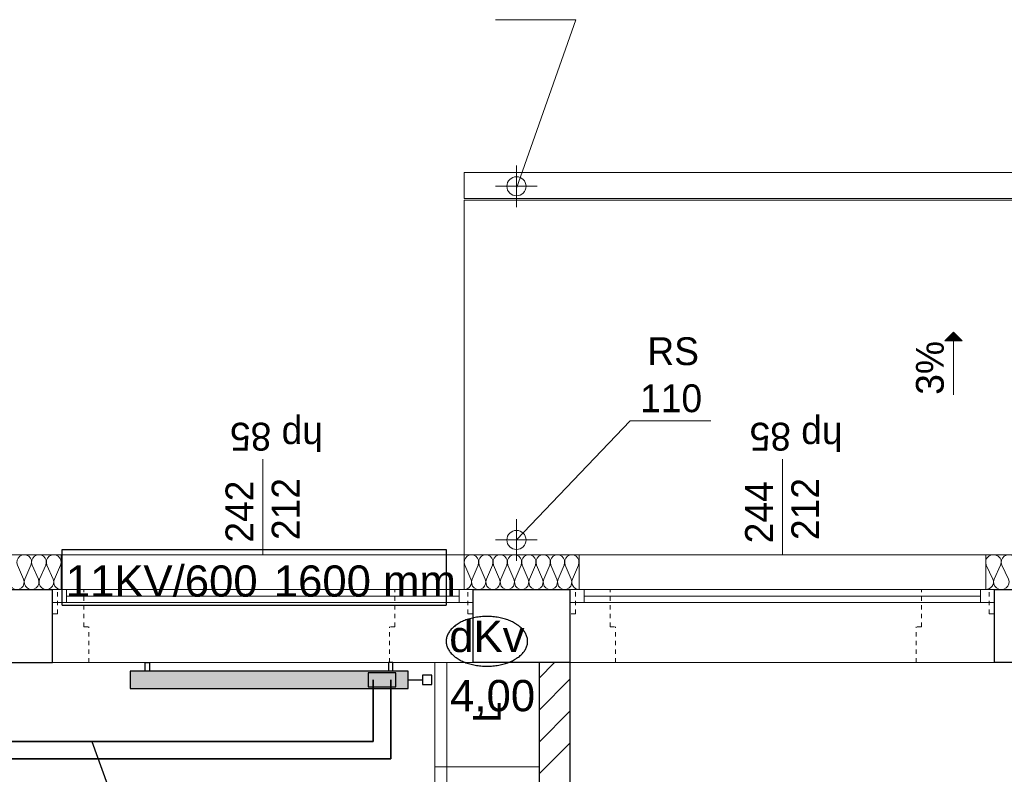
# Model space of a CAD drawing. Extents: x -220425 to -93252, y -20065 to 80294.
# Tile 58 of 103: x -181471 to -175805, y 41581 to 45924. Entities that reach past the tile are written whole.
import ezdxf
from ezdxf.lldxf.tags import DXFTag

# ---------------------------------------------------------------- set-up
doc = ezdxf.new("R2010")
doc.units = 0
doc.header["$MEASUREMENT"] = 0
doc.linetypes.add('Hidden Line', pattern=[50, 25, -25])
for name, color, linetype, lineweight in [('ARCH dach_Nr_Pióra__46', 5, 'Continuous', 13), ('Arch rynny_Nr_Pióra__21', 7, 'Continuous', 9), ('Arch schody_Nr_Pióra__21', 7, 'Continuous', 9), ('arch spadki_Nr_Pióra__21', 7, 'Continuous', 9), ('Arch wyburzenia_Nr_Pióra__46', 5, 'Continuous', 13), ('Arch ściany nośne_Nr_Pióra__21', 7, 'Continuous', 9), ('Arch ściany nośne_Nr_Pióra__27', 7, 'Continuous', 30), ('INWENT.ŚCIANY_Nr_Pióra__1', 7, 'Continuous', 25), ('INWENT.ŚCIANY_Nr_Pióra__101', 8, 'Continuous', 13), ('IS_Powrót', 5, 'DASH', 35), ('IS_Zasilanie', 1, 'SOLID', 35), ('PODKŁAD', 252, 'Continuous', 35)]:
    doc.layers.add(name, color=color, linetype=linetype, lineweight=lineweight)
for name, color, linetype, lineweight, true_color in [('Arch ocieplenie_Nr_Pióra__22', 7, 'Continuous', 9, 0x7f7f7f), ('Arch odwodniene_Nr_Pióra__25', 7, 'Continuous', 13, 0x40a5ff), ('Arch okna_Nr_Pióra__4', 7, 'Continuous', 9, 0x029e21), ('Arch wyposazenie_Nr_Pióra__9', 7, 'Continuous', 13, 0x3dad99)]:
    doc.layers.add(name, color=color, linetype=linetype, lineweight=lineweight, true_color=true_color)
for name, color, linetype, true_color in [('IS_Armatura_podłączeniowa_grz._dolnozas.', 7, 'SOLID', 0x000000), ('IS_Armatura_Therm', 7, 'SOLID', 0x000000), ('IS_Grafika', 7, 'SOLID', 0x000000), ('IS_Grzejniki_Plan_rzut', 7, 'SOLID', 0x000000)]:
    doc.layers.add(name, color=color, linetype=linetype, true_color=true_color)
for name, color, linetype in [('IS_Opisy_działek_Therm', 252, 'SOLID'), ('IS_Text_Armatury_Therm', 7, 'Continuous'), ('IS_Text_Odbiornikow_Therm', 7, 'Continuous')]:
    doc.layers.add(name, color=color, linetype=linetype)
doc.styles.add('GENERATED_STYLE_6', font='txt')
doc.styles.get("Standard").update_dxf_attribs({"font": 'txt', "bigfont": 'BIGFONT.SHX'})
tags = doc.linetypes.add('DASH', pattern=[15, 10, -5]).pattern_tags.tags
tags[6:7] = [DXFTag(74, 4), DXFTag(75, 0), DXFTag(340, '0'), DXFTag(46, 0.0), DXFTag(50, 0.0), DXFTag(44, 0.0), DXFTag(45, 0.0)]
tags[4:5] = [DXFTag(74, 4), DXFTag(75, 0), DXFTag(340, '0'), DXFTag(46, 0.0), DXFTag(50, 0.0), DXFTag(44, 0.0), DXFTag(45, 0.0)]
tags = doc.linetypes.add('SOLID', pattern=[10, 10, 0]).pattern_tags.tags
tags[6:7] = [DXFTag(74, 4), DXFTag(75, 0), DXFTag(340, '0'), DXFTag(46, 0.0), DXFTag(50, 0.0), DXFTag(44, 0.0), DXFTag(45, 0.0)]
tags[4:5] = [DXFTag(74, 4), DXFTag(75, 0), DXFTag(340, '0'), DXFTag(46, 0.0), DXFTag(50, 0.0), DXFTag(44, 0.0), DXFTag(45, 0.0)]

# ---------------------------------------------------------------- blocks, each defined once
blk = doc.blocks.new('A$C68B8146D')
at = {"layer": 'ARCH dach_Nr_Pióra__46', "color": 252, "linetype": 'Continuous'}
for p, q in [((18340, 14900), (23970, 14900)), ((18340, 12860), (18340, 14900))]:
    blk.add_line(p, q, dxfattribs=at)
at = {"layer": 'Arch ocieplenie_Nr_Pióra__22', "color": 252, "linetype": 'Continuous'}
for p, q in [((15768.6, 12800.4), (15803.9, 12719.6)), ((15811.1, 12719.6), (15846.4, 12800.4)), ((15853.6, 12800.4), (15888.9, 12719.6)), ((15896.1, 12719.6), (15931.4, 12800.4)), ((15938.6, 12800.4), (15973.9, 12719.6)), ((15981.1, 12719.6), (16016.4, 12800.4)), ((18343.5, 12800.4), (18377.8, 12719.6)), ((18384.7, 12719.6), (18419, 12800.4)), ((18426, 12800.4), (18460.3, 12719.6)), ((18467.2, 12719.6), (18501.5, 12800.4)), ((18508.5, 12800.4), (18542.8, 12719.6)), ((18549.7, 12719.6), (18584, 12800.4)), ((18591, 12800.4), (18625.3, 12719.6)), ((18632.2, 12719.6), (18666.5, 12800.4)), ((18673.5, 12800.4), (18707.8, 12719.6)), ((18714.7, 12719.6), (18749, 12800.4)), ((18756, 12800.4), (18790.3, 12719.6)), ((18797.2, 12719.6), (18831.5, 12800.4)), ((18838.5, 12800.4), (18872.8, 12719.6)), ((18879.7, 12719.6), (18914, 12800.4)), ((18921, 12800.4), (18955.3, 12719.6)), ((18962.2, 12719.6), (18996.5, 12800.4)), ((21343.8, 12800.4), (21381.2, 12719.6)), ((21388.8, 12719.6), (21426.2, 12800.4)), ((21433.8, 12800.4), (21471.2, 12719.6))]:
    blk.add_line(p, q, dxfattribs=at)
for centre, major_axis, ratio, start_param, end_param in [((15807.5, 12817.5), (0, 42.5), 0.999163, 4.299595, 8.266775), ((15892.5, 12817.5), (0, 42.5), 0.999163, 4.299595, 8.266775), ((15977.5, 12817.5), (0, 42.5), 0.999163, 4.299595, 8.266775), ((18381.2, 12817.5), (0, 42.5), 0.969776, 4.299595, 8.266775), ((18463.7, 12817.5), (0, 42.5), 0.969776, 4.299595, 8.266775), ((18546.2, 12817.5), (0, 42.5), 0.969776, 4.299595, 8.266775), ((18628.7, 12817.5), (0, 42.5), 0.969776, 4.299595, 8.266775), ((18711.2, 12817.5), (0, 42.5), 0.969776, 4.299595, 8.266775), ((18793.7, 12817.5), (0, 42.5), 0.969776, 4.299595, 8.266775), ((18876.2, 12817.5), (0, 42.5), 0.969776, 4.299595, 8.266775), ((18958.7, 12817.5), (0, 42.5), 0.969776, 4.299595, 8.266775), ((21385, 12817.5), (45, 0), 0.945236, 5.870392, 9.837571), ((21475, 12817.5), (45, 0), 0.945236, 5.870392, 9.837571), ((15765, 12702.5), (0, 42.5), 0.999163, 1.158004, 5.125183), ((15850, 12702.5), (0, 42.5), 0.999163, 1.158004, 5.125183), ((15935, 12702.5), (0, 42.5), 0.999163, 1.158004, 5.125183), ((16020, 12702.5), (0, 42.5), 0.999163, 1.158004, 3.141593), ((18340, 12702.5), (0, 42.5), 0.969776, 3.141593, 5.125182), ((18422.5, 12702.5), (0, 42.5), 0.969776, 1.158004, 5.125183), ((18505, 12702.5), (0, 42.5), 0.969776, 1.158004, 5.125183), ((18587.5, 12702.5), (0, 42.5), 0.969776, 1.158004, 5.125183), ((18670, 12702.5), (0, 42.5), 0.969776, 1.158004, 5.125183), ((18752.5, 12702.5), (0, 42.5), 0.969776, 1.158004, 5.125183), ((18835, 12702.5), (0, 42.5), 0.969776, 1.158004, 5.125183), ((18917.5, 12702.5), (0, 42.5), 0.969776, 1.158004, 5.125183), ((19000, 12702.5), (0, 42.5), 0.969776, 1.158004, 3.141593), ((21340, 12702.5), (45, 0), 0.945236, 4.712389, 6.695979), ((21430, 12702.5), (45, 0), 0.945236, 2.7288, 6.695979)]:
    blk.add_ellipse(centre, major_axis=major_axis, ratio=ratio, start_param=start_param, end_param=end_param, dxfattribs=at)
at = {"layer": 'Arch odwodniene_Nr_Pióra__25', "color": 252, "linetype": 'Continuous'}
for p, q in [((18340, 15060), (18340, 14910)), ((23970, 15060), (18340, 15060)), ((18340, 14910), (23970, 14910))]:
    blk.add_line(p, q, dxfattribs=at)
at = {"layer": 'Arch okna_Nr_Pióra__4', "color": 252, "linetype": 'Continuous'}
for p, q in [((17180, 12860), (17180, 13410)), ((20170, 12860), (20170, 13410)), ((16020, 12860), (18340, 12860)), ((19000, 12860), (21340, 12860)), ((15970, 12660), (18390, 12660)), ((16050, 12585), (16050, 12660)), ((18310, 12585), (18310, 12660)), ((18950, 12660), (21390, 12660)), ((19030, 12585), (19030, 12660)), ((21310, 12585), (21310, 12660)), ((15970, 12585), (18390, 12585)), ((16050, 12622.5), (18310, 12622.5)), ((18950, 12585), (21390, 12585)), ((19030, 12622.5), (21310, 12622.5)), ((15970, 12240), (18390, 12240)), ((18950, 12240), (21390, 12240))]:
    blk.add_line(p, q, dxfattribs=at)
at = {"layer": 'Arch rynny_Nr_Pióra__21', "color": 252, "linetype": 'Continuous'}
for p, q in [((18519.3, 15938.7), (18982, 15938.7)), ((18982, 15938.7), (18640, 14970)), ((18640, 14860), (18640, 15100)), ((18760, 14980), (18520, 14980)), ((19295.2, 13631.4), (18640, 12945)), ((19757.9, 13631.4), (19295.2, 13631.4)), ((18640, 12825), (18640, 13065)), ((18760, 12945), (18520, 12945))]:
    blk.add_line(p, q, dxfattribs=at)
for centre in [(18640, 14980), (18640, 12945)]:
    blk.add_circle(centre, 55, dxfattribs=at)
at = {"layer": 'Arch schody_Nr_Pióra__21', "color": 252, "linetype": 'Continuous'}
for p, q in [((21155, 14140.3), (21105, 14090.3)), ((21155, 14140.3), (21205, 14090.3)), ((21205, 14090.3), (21105, 14090.3)), ((21155, 13780.3), (21155, 14090.3))]:
    blk.add_line(p, q, dxfattribs=at)
for points in [[(21155, 14090.3), (21105, 14090.3), (21155, 14140.3)], [(21155, 14090.3), (21155, 14140.3), (21205, 14090.3)]]:
    blk.add_solid(points, dxfattribs=at)
at = {"layer": 'Arch wyburzenia_Nr_Pióra__46', "color": 252, "linetype": 'Continuous'}
for p, q in [((15340, 12860), (16020, 12860)), ((16020, 12860), (16020, 12660)), ((18340, 12660), (18340, 12860)), ((18340, 12860), (19000, 12860)), ((19000, 12860), (19000, 12660)), ((21340, 12660), (21340, 12860)), ((21340, 12860), (21970, 12860))]:
    blk.add_line(p, q, dxfattribs=at)
at = {"layer": 'Arch wyposazenie_Nr_Pióra__9', "color": 252, "linetype": 'Continuous'}
for p, q in [((18170, 12240), (18170, 11640)), ((18770, 12240), (18170, 12240)), ((18170, 12240), (18170, 10100)), ((18240, 12240), (18240, 11640)), ((18770, 11640), (18770, 12240)), ((18170, 11640), (18770, 11640)), ((18170, 11040), (18170, 11640)), ((18170, 11640), (18770, 11640)), ((18240, 11040), (18240, 11640)), ((18770, 11640), (18770, 11040))]:
    blk.add_line(p, q, dxfattribs=at)
at = {"layer": 'Arch ściany nośne_Nr_Pióra__21', "color": 252, "linetype": 'Continuous'}
for p, q in [((18770, 12150.1), (18859.9, 12240)), ((18770, 11966.2), (18950, 12146.2)), ((18770, 11782.4), (18950, 11962.4)), ((18770, 11598.5), (18950, 11778.5))]:
    blk.add_line(p, q, dxfattribs=at)
at = {"layer": 'Arch ściany nośne_Nr_Pióra__27', "color": 252, "linetype": 'Continuous'}
for p, q in [((18950, 12240), (18770, 12240)), ((18770, 12240), (18770, 9600)), ((18950, 9600), (18950, 12240))]:
    blk.add_line(p, q, dxfattribs=at)
at = {"layer": 'INWENT.ŚCIANY_Nr_Pióra__1', "color": 252, "linetype": 'Continuous'}
for p, q in [((15390, 12660), (15970, 12660)), ((15970, 12240), (15970, 12660)), ((18390, 12660), (18950, 12660)), ((18390, 12240), (18390, 12660)), ((18950, 12240), (18950, 12660)), ((21390, 12660), (21920, 12660)), ((21390, 12240), (21390, 12660)), ((15390, 12240), (15970, 12240)), ((18950, 12240), (18390, 12240)), ((21920, 12240), (21390, 12240))]:
    blk.add_line(p, q, dxfattribs=at)
at = {"layer": 'INWENT.ŚCIANY_Nr_Pióra__101', "color": 252, "linetype": 'Hidden Line'}
for p, q in [((15970, 12660), (16000, 12660)), ((16000, 12660), (16150, 12660)), ((16000, 12520), (16000, 12660)), ((16150, 12445), (16150, 12660)), ((17940, 12660), (18360, 12660)), ((17940, 12445), (17940, 12660)), ((18360, 12660), (18390, 12660)), ((18360, 12520), (18360, 12660)), ((18950, 12660), (18980, 12660)), ((18980, 12660), (19180, 12660)), ((18980, 12520), (18980, 12660)), ((19180, 12445), (19180, 12660)), ((20970, 12660), (21360, 12660)), ((20970, 12445), (20970, 12660)), ((21360, 12660), (21390, 12660)), ((21360, 12520), (21360, 12660)), ((16000, 12520), (15970, 12520)), ((18360, 12520), (18390, 12520)), ((18980, 12520), (18950, 12520)), ((21360, 12520), (21390, 12520)), ((16150, 12445), (16180, 12445)), ((16180, 12240), (16180, 12445)), ((17940, 12445), (17910, 12445)), ((17910, 12240), (17910, 12445)), ((19180, 12445), (19210, 12445)), ((19210, 12240), (19210, 12445)), ((20970, 12445), (20940, 12445)), ((20940, 12240), (20940, 12445)), ((16180, 12240), (15970, 12240)), ((17910, 12240), (18390, 12240)), ((18950, 12240), (19210, 12240)), ((21390, 12240), (20940, 12240))]:
    blk.add_line(p, q, dxfattribs=at)
at = {"layer": 'Arch okna_Nr_Pióra__4', "color": 252, "linetype": 'Continuous', "style": 'GENERATED_STYLE_6'}
for s, rotation, p in [('hp 85', 180, (17526.7, 13619.4)), ('hp 85', 180, (20516.7, 13619.4)), ('242', 90, (17125.8, 12929.3)), ('212', 90, (17391.8, 12944.5)), ('244', 90, (20115.8, 12925.5)), ('212', 90, (20381.8, 12944.5))]:
    blk.add_text(s, height=160, rotation=rotation, dxfattribs=at).set_placement(p)
at = {"layer": 'Arch rynny_Nr_Pióra__21', "color": 252, "linetype": 'Continuous', "style": 'GENERATED_STYLE_6'}
for s, p in [('RS', (19393.2, 13951.1)), ('110', (19351.3, 13680.3))]:
    blk.add_text(s, height=160, dxfattribs=at).set_placement(p)
at = {"layer": 'arch spadki_Nr_Pióra__21', "color": 252, "linetype": 'Continuous', "style": 'GENERATED_STYLE_6'}
blk.add_text('3%', height=160, rotation=90, dxfattribs=at).set_placement((21098.8, 13780.3))
at = {"layer": 'Arch wyposazenie_Nr_Pióra__9', "color": 252, "linetype": 'Continuous', "style": 'GENERATED_STYLE_6'}
blk.add_text('L', height=160, rotation=90, dxfattribs=at).set_placement((18549.6, 11894.3))

msp = doc.modelspace()

# ---------------------------------------------------------------- hatches: boundary and pattern name
at = {"layer": 'IS_Grzejniki_Plan_rzut', "ltscale": 10}
msp.add_hatch(color=1, dxfattribs=at).paths.add_polyline_path([(-179236, 42174.8), (-180836, 42174.8), (-180836, 42074.8), (-179236, 42074.8)])

# ---------------------------------------------------------------- linework, layer by layer
at = {"layer": 'IS_Armatura_podłączeniowa_grz._dolnozas.', "ltscale": 10}
for p, q in [((-179306, 42164.8), (-179466, 42164.8)), ((-179466, 42164.8), (-179466, 42084.8)), ((-179306, 42084.8), (-179306, 42164.8)), ((-179306, 42164.8), (-179306, 42164.8)), ((-179466, 42084.8), (-179306, 42084.8))]:
    msp.add_line(p, q, dxfattribs=at)
at = {"layer": 'IS_Armatura_Therm', "ltscale": 10}
for p, q in [((-179236, 42124.8), (-179153.5, 42124.8)), ((-179098.5, 42152.3), (-179153.5, 42152.3)), ((-179153.5, 42152.3), (-179153.5, 42097.3)), ((-179153.5, 42097.3), (-179098.5, 42097.3)), ((-179098.5, 42097.3), (-179098.5, 42152.3))]:
    msp.add_line(p, q, dxfattribs=at)
at = {"layer": 'IS_Grafika', "ltscale": 10}
for points, knots in [([(-178782.3, 42489.8), (-178793.9, 42489.8), (-178816.5, 42488.8), (-178849.6, 42484.3), (-178880.7, 42477.1), (-178909.5, 42467.4), (-178935.7, 42455.4), (-178959, 42441.3), (-178978.8, 42425.4), (-178995.1, 42407.7), (-179007.2, 42388.6), (-179014.8, 42368), (-179016.6, 42353.7), (-179016.6, 42346.6)], [0, 0, 0, 0, 34.648369, 67.991431, 99.921928, 130.327175, 159.10543, 186.187277, 211.564815, 235.331895, 257.736797, 279.240448, 300.554985, 300.554985, 300.554985, 300.554985]), ([(-178548.1, 42346.6), (-178548.1, 42353.7), (-178549.8, 42368), (-178557.5, 42388.6), (-178569.6, 42407.7), (-178585.8, 42425.4), (-178605.7, 42441.3), (-178628.9, 42455.4), (-178655.1, 42467.4), (-178683.9, 42477.1), (-178715, 42484.3), (-178748.1, 42488.8), (-178770.8, 42489.8), (-178782.3, 42489.8)], [0, 0, 0, 0, 21.314537, 42.818188, 65.223089, 88.99017, 114.367708, 141.449554, 170.227809, 200.633057, 232.563554, 265.906616, 300.554985, 300.554985, 300.554985, 300.554985]), ([(-179016.6, 42346.6), (-179016.6, 42339.5), (-179014.8, 42325.1), (-179007.2, 42304.6), (-178995.1, 42285.4), (-178978.8, 42267.8), (-178959, 42251.8), (-178935.7, 42237.8), (-178909.5, 42225.8), (-178880.7, 42216.1), (-178849.6, 42208.9), (-178816.5, 42204.4), (-178793.9, 42203.4), (-178782.3, 42203.4)], [0, 0, 0, 0, 21.314537, 42.818188, 65.223089, 88.99017, 114.367708, 141.449554, 170.227809, 200.633057, 232.563554, 265.906616, 300.554985, 300.554985, 300.554985, 300.554985]), ([(-178782.3, 42203.4), (-178770.8, 42203.4), (-178748.1, 42204.4), (-178715, 42208.9), (-178683.9, 42216.1), (-178655.1, 42225.8), (-178628.9, 42237.8), (-178605.7, 42251.8), (-178585.8, 42267.8), (-178569.6, 42285.4), (-178557.5, 42304.6), (-178549.8, 42325.1), (-178548.1, 42339.5), (-178548.1, 42346.6)], [0, 0, 0, 0, 34.648369, 67.991431, 99.921928, 130.327175, 159.10543, 186.187277, 211.564815, 235.331895, 257.736797, 279.240448, 300.554985, 300.554985, 300.554985, 300.554985])]:
    msp.add_open_spline(points, degree=3, knots=knots, dxfattribs=at)
at = {"layer": 'IS_Grzejniki_Plan_rzut', "color": 1, "ltscale": 10}
for p, q in [((-180748.5, 42174.8), (-180748.5, 42224.8)), ((-180748.5, 42224.8), (-180723.5, 42224.8)), ((-180723.5, 42224.8), (-180723.5, 42174.8)), ((-179323.5, 42224.8), (-179348.5, 42224.8)), ((-179348.5, 42224.8), (-179348.5, 42174.8)), ((-179323.5, 42174.8), (-179323.5, 42224.8)), ((-179236, 42174.8), (-180836, 42174.8)), ((-180836, 42174.8), (-180836, 42074.8)), ((-179236, 42074.8), (-179236, 42174.8)), ((-179236, 42174.8), (-179236, 42174.8)), ((-180836, 42074.8), (-179236, 42074.8))]:
    msp.add_line(p, q, dxfattribs=at)
at = {"layer": 'IS_Opisy_działek_Therm', "color": 18, "ltscale": 10, "true_color": 0x000000}
msp.add_line((-181056, 41770.4), (-180896.1, 41327.1), dxfattribs=at)
at = {"layer": 'IS_Powrót', "ltscale": 10}
for p, q in [((-179336, 42124.8), (-179336, 41670.4)), ((-179336, 41670.4), (-182385, 41670.4))]:
    msp.add_line(p, q, dxfattribs=at)
at = {"layer": 'IS_Text_Odbiornikow_Therm', "color": 18, "linetype": 'SOLID', "ltscale": 10, "true_color": 0x000000}
for p, q in [((-181226, 42554.8), (-181226, 42874.8)), ((-181226, 42874.8), (-179016, 42874.8)), ((-179016, 42874.8), (-179016, 42554.8)), ((-181226, 42554.8), (-179016, 42554.8))]:
    msp.add_line(p, q, dxfattribs=at)
at = {"layer": 'IS_Zasilanie', "ltscale": 10}
for p, q in [((-179436, 42124.8), (-179436, 41770.4)), ((-179436, 41770.4), (-182485, 41770.4))]:
    msp.add_line(p, q, dxfattribs=at)

# ---------------------------------------------------------------- block references
at = {"layer": 'PODKŁAD'}
msp.add_blockref('A$C68B8146D', (-197252.4, 29984.9), dxfattribs=at)

# ---------------------------------------------------------------- texts
at = {"layer": 'IS_Grafika', "ltscale": 10, "insert": (-178782.3, 42465), "char_height": 180, "attachment_point": 2}
msp.add_mtext('\\fArial|b0|i0;dKv', dxfattribs=at)
at = {"layer": 'IS_Text_Armatury_Therm', "color": 18, "linetype": 'SOLID', "ltscale": 10, "true_color": 0x000000, "insert": (-178504.7, 41910.8), "char_height": 180, "attachment_point": 9}
msp.add_mtext('\\fArial|b0|i0;4,00  ', dxfattribs=at)
at = {"layer": 'IS_Text_Odbiornikow_Therm', "color": 18, "linetype": 'SOLID', "ltscale": 10, "true_color": 0x000000, "char_height": 180, "attachment_point": 7}
for s, insert in [('\\fArial|b0|i0;11KV/600', (-181206, 42600.8)), ('\\fArial|b0|i0;1600 mm', (-180008.9, 42600.8))]:
    msp.add_mtext(s, dxfattribs=dict(at, insert=insert))

doc.saveas('drawing.dxf')
